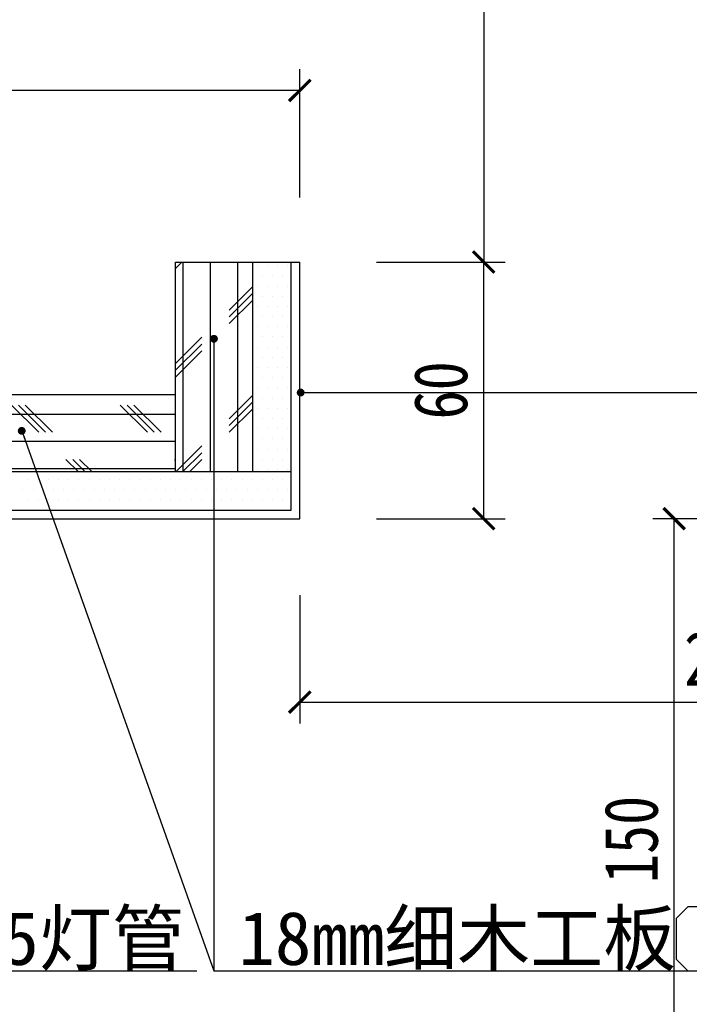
# Model space of a CAD drawing. Header units: millimetres. Extents: x -53 to 3023, y -53 to 2153.
# Tile 14 of 52: x 798 to 954, y 909 to 1139. Entities that reach past the tile are written whole.
import ezdxf

# ---------------------------------------------------------------- set-up
doc = ezdxf.new("R2010")
doc.units = ezdxf.units.MM
doc.header["$LTSCALE"] = 5
doc.layers.get('Defpoints').update_dxf_attribs({"color": 8})
for name, color, linetype in [('A-建筑-拆墙', 251, 'Continuous'), ('E--图例', 3, 'Continuous'), ('E-尺寸标注', 9, 'Continuous'), ('E-文本', 7, 'Continuous'), ('F-文本', 61, 'Continuous'), ('Q-立面-填充', 251, 'Continuous'), ('Q-立面-完成面造型线', 6, 'Continuous'), ('Q-立面-次粗线', 31, 'Continuous')]:
    doc.layers.add(name, color=color, linetype=linetype)
doc.styles.add('-宋体', font='SimSun.ttf', dxfattribs={"width": 0.8})
doc.styles.add('CCD_DIM', font='SimSun.ttf', dxfattribs={"width": 0.8})
doc.styles.get("Standard").update_dxf_attribs({"font": 'SimSun.ttf'})
doc.styles.add('TXT', font='gbenor.shx', dxfattribs={"width": 0.7})
doc.dimstyles.new('1', dxfattribs={"dimscale": 0, "dimtxt": 2.5, "dimasz": 1.5, "dimexe": 1, "dimexo": 0, "dimgap": 0.3, "dimtad": 1, "dimdec": 0, "dimzin": 0, "dimdsep": 46, "dimtxsty": 'Standard', "dimblk": 'ARCHTICK', "dimcen": 0.09, "dimclrd": 8, "dimclre": 8, "dimclrt": 4, "dimadec": 0, "dimazin": 0, "dimtfac": 1, "dimtdec": 0, "dimtix": 1, "dimtofl": 0, "dimtmove": 2, "dimatfit": 3, "dimldrblk": 'DOTSMALL', "dimfxl": 5, "dimfxlon": 1, "dimtolj": 1, "dimtzin": 0, "dimarcsym": 0})
doc.dimstyles.get("Standard").update_dxf_attribs({"dimtxt": 0.18, "dimasz": 0.18, "dimexe": 0.18, "dimexo": 0.0625, "dimgap": 0.09, "dimtad": 0, "dimtih": 1, "dimtoh": 1, "dimdec": 4, "dimzin": 0, "dimdsep": 46, "dimtxsty": 'Standard', "dimcen": 0.09, "dimadec": 0, "dimazin": 0, "dimtfac": 1, "dimtdec": 4, "dimtofl": 0, "dimtmove": 0, "dimatfit": 3, "dimfxl": 1, "dimtolj": 1, "dimtzin": 0, "dimarcsym": 0})

# ---------------------------------------------------------------- blocks, each defined once
blk = doc.blocks.new('_ArchTick')
at = {"color": 0, "linetype": 'ByBlock', "const_width": 0.15}
blk.add_lwpolyline([(-0.5, -0.5), (0.5, 0.5)], dxfattribs=at)
blk = doc.blocks.new('*D110')
at = {"layer": 'Defpoints', "color": 0, "ltscale": 0.1999999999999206, "transparency": 16777216}
for p in [(-535219.0298560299, 505255.0771867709), (-535210.4387871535, 505255.0771867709), (-535219.0298560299, 505243.0771867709)]:
    blk.add_point(p, dxfattribs=at)
at = {"layer": 'E-尺寸标注', "color": 44, "lineweight": -2, "ltscale": 0.1999999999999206, "transparency": 16777216}
for p, q in [((-535215.4387871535, 505255.0771867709), (-535209.4387871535, 505255.0771867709)), ((-535210.4387871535, 505243.0771867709), (-535210.4387871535, 505255.0771867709)), ((-535215.4387871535, 505243.0771867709), (-535209.4387871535, 505243.0771867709))]:
    blk.add_line(p, q, dxfattribs=at)
for p, rotation in [((-535210.4387871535, 505255.0771867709), 90), ((-535210.4387871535, 505243.0771867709), 270)]:
    blk.add_blockref('_ArchTick', p, dxfattribs=dict(at, rotation=rotation))
at = {"layer": 'E-尺寸标注', "color": 50, "ltscale": 0.1999999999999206, "transparency": 16777216, "insert": (-535212.4387871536, 505249.0771867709), "char_height": 2.499999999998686, "attachment_point": 5, "rotation": 90, "style": 'CCD_DIM'}
blk.add_mtext('\\A1;60', dxfattribs=at)
blk = doc.blocks.new('HBA_Leader_Dot')
at = {"color": 0, "linetype": 'ByBlock'}
blk.add_line((-5, 0), (-10, 0), dxfattribs=at)
at = {"color": 0, "linetype": 'ByBlock', "const_width": 5}
blk.add_lwpolyline([(-2.5, 0, 1), (2.5, 0, 1)], format="xyb", close=True, dxfattribs=at)
blk = doc.blocks.new('*D111')
at = {"layer": 'Defpoints', "color": 0, "ltscale": 0.1999999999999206, "transparency": 16777216}
for p in [(-535219.0298560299, 505243.0771867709), (-535179.0298560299, 505243.0771867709), (-535179.0298560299, 505234.4981214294)]:
    blk.add_point(p, dxfattribs=at)
at = {"layer": 'E-尺寸标注', "color": 44, "lineweight": -2, "ltscale": 0.1999999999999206, "transparency": 16777216}
for p, q in [((-535219.0298560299, 505239.4981214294), (-535219.0298560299, 505233.4981214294)), ((-535179.0298560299, 505239.4981214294), (-535179.0298560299, 505233.4981214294)), ((-535219.0298560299, 505234.4981214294), (-535179.0298560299, 505234.4981214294))]:
    blk.add_line(p, q, dxfattribs=at)
at = {"layer": 'E-尺寸标注', "color": 44, "lineweight": -2, "ltscale": 0.1999999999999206, "transparency": 16777216, "rotation": 180}
blk.add_blockref('_ArchTick', (-535219.0298560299, 505234.4981214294), dxfattribs=at)
at = {"layer": 'E-尺寸标注', "color": 44, "lineweight": -2, "ltscale": 0.1999999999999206, "transparency": 16777216}
blk.add_blockref('_ArchTick', (-535179.0298560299, 505234.4981214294), dxfattribs=at)
at = {"layer": 'E-尺寸标注', "color": 50, "ltscale": 0.1999999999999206, "transparency": 16777216, "insert": (-535199.0298560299, 505236.4981214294), "char_height": 2.499999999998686, "attachment_point": 5, "style": 'CCD_DIM'}
blk.add_mtext('\\A1;200', dxfattribs=at)
blk = doc.blocks.new('*D112')
at = {"layer": 'Defpoints', "color": 0, "ltscale": 0.1999999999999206, "transparency": 16777216}
for p in [(-535259.0298560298, 505263.0981214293), (-535259.0298560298, 505255.0771867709), (-535219.0298560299, 505255.0771867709)]:
    blk.add_point(p, dxfattribs=at)
at = {"layer": 'E-尺寸标注', "color": 44, "lineweight": -2, "ltscale": 0.1999999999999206, "transparency": 16777216}
for p, q in [((-535259.0298560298, 505258.0981214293), (-535259.0298560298, 505264.0981214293)), ((-535219.0298560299, 505258.0981214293), (-535219.0298560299, 505264.0981214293)), ((-535219.0298560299, 505263.0981214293), (-535259.0298560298, 505263.0981214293))]:
    blk.add_line(p, q, dxfattribs=at)
at = {"layer": 'E-尺寸标注', "color": 44, "lineweight": -2, "ltscale": 0.1999999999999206, "transparency": 16777216, "rotation": 180}
blk.add_blockref('_ArchTick', (-535259.0298560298, 505263.0981214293), dxfattribs=at)
at = {"layer": 'E-尺寸标注', "color": 44, "lineweight": -2, "ltscale": 0.1999999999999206, "transparency": 16777216}
blk.add_blockref('_ArchTick', (-535219.0298560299, 505263.0981214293), dxfattribs=at)
at = {"layer": 'E-尺寸标注', "color": 50, "ltscale": 0.1999999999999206, "transparency": 16777216, "insert": (-535239.0298560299, 505265.0981214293), "char_height": 2.499999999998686, "attachment_point": 5, "style": 'CCD_DIM'}
blk.add_mtext('\\A1;200', dxfattribs=at)
blk = doc.blocks.new('*D115')
at = {"layer": 'Defpoints', "color": 0, "ltscale": 0.1999999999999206, "transparency": 16777216}
for p in [(-535201.5387871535, 505243.0771867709), (-535193.0298560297, 505243.0771867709), (-535193.0298560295, 505213.0771867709)]:
    blk.add_point(p, dxfattribs=at)
at = {"layer": 'E-尺寸标注', "color": 44, "lineweight": -2, "ltscale": 0.1999999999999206, "transparency": 16777216}
for p, q in [((-535196.5387871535, 505243.0771867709), (-535202.5387871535, 505243.0771867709)), ((-535201.5387871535, 505213.0771867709), (-535201.5387871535, 505243.0771867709)), ((-535196.5387871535, 505213.0771867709), (-535202.5387871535, 505213.0771867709))]:
    blk.add_line(p, q, dxfattribs=at)
for p, rotation in [((-535201.5387871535, 505243.0771867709), 90), ((-535201.5387871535, 505213.0771867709), 270)]:
    blk.add_blockref('_ArchTick', p, dxfattribs=dict(at, rotation=rotation))
at = {"layer": 'E-尺寸标注', "color": 50, "ltscale": 0.1999999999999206, "transparency": 16777216, "insert": (-535203.5387871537, 505228.0771867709), "char_height": 2.499999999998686, "attachment_point": 5, "rotation": 90, "style": 'CCD_DIM'}
blk.add_mtext('\\A1;150', dxfattribs=at)
blk = doc.blocks.new('*D119')
at = {"layer": 'Defpoints', "color": 0, "ltscale": 0.1999999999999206, "transparency": 16777216}
for p in [(-535219.0298560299, 505283.0771867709), (-535219.0298560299, 505255.0771867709), (-535210.4387871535, 505255.0771867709)]:
    blk.add_point(p, dxfattribs=at)
at = {"layer": 'E-尺寸标注', "color": 44, "lineweight": -2, "ltscale": 0.1999999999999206, "transparency": 16777216}
for p, q in [((-535215.4387871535, 505283.0771867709), (-535209.4387871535, 505283.0771867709)), ((-535210.4387871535, 505283.0771867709), (-535210.4387871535, 505255.0771867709)), ((-535215.4387871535, 505255.0771867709), (-535209.4387871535, 505255.0771867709))]:
    blk.add_line(p, q, dxfattribs=at)
for p, rotation in [((-535210.4387871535, 505283.0771867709), 90), ((-535210.4387871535, 505255.0771867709), 270)]:
    blk.add_blockref('_ArchTick', p, dxfattribs=dict(at, rotation=rotation))
at = {"layer": 'E-尺寸标注', "color": 50, "ltscale": 0.1999999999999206, "transparency": 16777216, "insert": (-535212.4387871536, 505269.0771867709), "char_height": 2.499999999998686, "attachment_point": 5, "rotation": 90, "style": 'CCD_DIM'}
blk.add_mtext('\\A1;140', dxfattribs=at)
blk = doc.blocks.new('材料编号1')
at = {"layer": 'E--图例', "color": 3}
blk.add_lwpolyline([(8.715155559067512, -1.898066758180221), (8.715155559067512, -0.6366033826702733), (8.345887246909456, -0.2673350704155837), (1.889200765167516, -0.2673350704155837), (1.519932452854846, -0.6366033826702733), (1.519932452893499, -1.898066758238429), (1.889200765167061, -2.267335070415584), (8.345887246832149, -2.26733507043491)], close=True, dxfattribs=at)
at = {"layer": 'E-文本', "style": 'TXT', "width": 0.7}
blk.add_attdef('编号', (1.608281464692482, -2.295733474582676), '', height=2, dxfattribs=at)
blk = doc.blocks.new('0')
at = {"layer": 'Q-立面-填充', "ltscale": 0.1999999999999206}
h = blk.add_hatch(dxfattribs=at)
h.set_pattern_fill('CORK', color=256, scale=2, style=0)
h.set_pattern_definition([(0, (-535264.8298560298, 505245.2771867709), (0, 1.269999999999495), []), (135, (-535264.1948560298, 505244.6421867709), (-2.540001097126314, -2.540001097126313), [1.796051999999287, -1.796051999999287]), (135, (-535263.8773560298, 505244.6421867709), (-2.540001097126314, -2.540001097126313), [1.796051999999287, -1.796051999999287]), (135, (-535263.5598560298, 505244.6421867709), (-2.540001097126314, -2.540001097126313), [1.796051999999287, -1.796051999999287])])
h.paths.add_polyline_path([(-535179.0298560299, 505288.8771867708), (-535264.8298560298, 505288.8771867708), (-535264.8298560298, 505285.2771867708), (-535179.0298560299, 505285.2771867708)])
h.paths.add_polyline_path([(-535224.8298560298, 505248.8771867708), (-535259.0298560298, 505248.8771867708), (-535261.2298560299, 505248.8771867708), (-535261.2298560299, 505245.2771867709), (-535224.8298560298, 505245.2771867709)])
h = blk.add_hatch(dxfattribs=at)
h.set_pattern_fill('CORK', color=256, scale=2, angle=90, style=0)
h.set_pattern_definition([(90, (-535264.8298560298, 505245.2771867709), (-1.269999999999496, 7.776507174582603e-17), []), (225, (-535264.1948560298, 505245.9121867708), (2.540001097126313, -2.540001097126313), [1.796051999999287, -1.796051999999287]), (225, (-535264.1948560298, 505246.2296867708), (2.540001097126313, -2.540001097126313), [1.796051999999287, -1.796051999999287]), (225, (-535264.1948560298, 505246.5471867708), (2.540001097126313, -2.540001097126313), [1.796051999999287, -1.796051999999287])])
h.paths.add_polyline_path([(-535221.2298560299, 505255.0771867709), (-535224.8298560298, 505255.0771867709), (-535224.8298560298, 505245.2771867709), (-535221.2298560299, 505245.2771867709)])
h.paths.add_polyline_path([(-535261.2298560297, 505285.2771867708), (-535264.8298560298, 505285.2771867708), (-535264.8298560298, 505245.2771867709), (-535261.2298560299, 505245.2771867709)])
at = {"layer": 'Q-立面-完成面造型线', "ltscale": 0.1999999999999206}
for p, q in [((-535224.8298560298, 505245.2771867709, 1.378868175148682), (-535224.8298560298, 505255.0771867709, 1.378868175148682)), ((-535224.8298560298, 505255.0771867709, 1.378868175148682), (-535219.0298560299, 505255.0771867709, 1.378868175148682)), ((-535219.0298560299, 505243.0771867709, 1.378868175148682), (-535219.0298560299, 505255.0771867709, 1.378868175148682)), ((-535259.0298560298, 505248.8771867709, 1.378868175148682), (-535224.8298560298, 505248.8771867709, 1.378868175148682)), ((-535333.7324879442, 505243.0771867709, 1.378868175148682), (-535219.0298560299, 505243.0771867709, 1.378868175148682))]:
    blk.add_line(p, q, dxfattribs=at)
at = {"layer": 'Q-立面-次粗线', "ltscale": 0.1999999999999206}
for p, q in [((-535221.2298560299, 505245.2771867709, 1.378868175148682), (-535221.2298560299, 505255.0771867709, 1.378868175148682)), ((-535221.015066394, 505254.9071867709, 1.378868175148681), (-535221.015066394, 505254.9071867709, 1.378868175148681)), ((-535220.538816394, 505254.9071867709, 1.378868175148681), (-535220.538816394, 505254.9071867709, 1.378868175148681)), ((-535220.0625663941, 505254.9071867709, 1.378868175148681), (-535220.0625663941, 505254.9071867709, 1.378868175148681)), ((-535219.5863163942, 505254.9071867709, 1.378868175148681), (-535219.5863163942, 505254.9071867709, 1.378868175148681)), ((-535219.4298560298, 505243.4771867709, 1.378868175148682), (-535219.4298560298, 505255.0771867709, 1.378868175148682)), ((-535220.776941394, 505254.4309367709, 1.378868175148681), (-535220.776941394, 505254.4309367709, 1.378868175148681)), ((-535220.300691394, 505254.4309367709, 1.378868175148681), (-535220.300691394, 505254.4309367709, 1.378868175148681)), ((-535219.8244413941, 505254.4309367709, 1.378868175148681), (-535219.8244413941, 505254.4309367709, 1.378868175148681)), ((-535221.015066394, 505253.9546867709, 1.378868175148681), (-535221.015066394, 505253.9546867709, 1.378868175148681)), ((-535220.538816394, 505253.9546867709, 1.378868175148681), (-535220.538816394, 505253.9546867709, 1.378868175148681)), ((-535220.0625663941, 505253.9546867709, 1.378868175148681), (-535220.0625663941, 505253.9546867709, 1.378868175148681)), ((-535219.5863163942, 505253.9546867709, 1.378868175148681), (-535219.5863163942, 505253.9546867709, 1.378868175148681)), ((-535220.776941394, 505253.4784367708, 1.378868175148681), (-535220.776941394, 505253.4784367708, 1.378868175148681)), ((-535220.300691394, 505253.4784367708, 1.378868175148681), (-535220.300691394, 505253.4784367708, 1.378868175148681)), ((-535219.8244413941, 505253.4784367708, 1.378868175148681), (-535219.8244413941, 505253.4784367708, 1.378868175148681)), ((-535221.015066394, 505253.0021867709, 1.378868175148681), (-535221.015066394, 505253.0021867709, 1.378868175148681)), ((-535220.538816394, 505253.0021867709, 1.378868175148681), (-535220.538816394, 505253.0021867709, 1.378868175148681)), ((-535220.0625663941, 505253.0021867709, 1.378868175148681), (-535220.0625663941, 505253.0021867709, 1.378868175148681)), ((-535219.5863163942, 505253.0021867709, 1.378868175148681), (-535219.5863163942, 505253.0021867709, 1.378868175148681)), ((-535220.776941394, 505252.5259367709, 1.378868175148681), (-535220.776941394, 505252.5259367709, 1.378868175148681)), ((-535220.300691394, 505252.5259367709, 1.378868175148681), (-535220.300691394, 505252.5259367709, 1.378868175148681)), ((-535219.8244413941, 505252.5259367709, 1.378868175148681), (-535219.8244413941, 505252.5259367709, 1.378868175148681)), ((-535221.015066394, 505252.0496867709, 1.378868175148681), (-535221.015066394, 505252.0496867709, 1.378868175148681)), ((-535220.538816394, 505252.0496867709, 1.378868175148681), (-535220.538816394, 505252.0496867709, 1.378868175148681)), ((-535220.0625663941, 505252.0496867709, 1.378868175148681), (-535220.0625663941, 505252.0496867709, 1.378868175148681)), ((-535219.5863163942, 505252.0496867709, 1.378868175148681), (-535219.5863163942, 505252.0496867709, 1.378868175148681)), ((-535220.776941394, 505251.5734367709, 1.378868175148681), (-535220.776941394, 505251.5734367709, 1.378868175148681)), ((-535220.300691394, 505251.5734367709, 1.378868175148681), (-535220.300691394, 505251.5734367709, 1.378868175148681)), ((-535219.8244413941, 505251.5734367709, 1.378868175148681), (-535219.8244413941, 505251.5734367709, 1.378868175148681)), ((-535221.0150663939, 505251.0971867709, 1.378868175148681), (-535221.0150663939, 505251.0971867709, 1.378868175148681)), ((-535220.5388163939, 505251.0971867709, 1.378868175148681), (-535220.5388163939, 505251.0971867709, 1.378868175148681)), ((-535220.062566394, 505251.0971867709, 1.378868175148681), (-535220.062566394, 505251.0971867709, 1.378868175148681)), ((-535219.586316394, 505251.0971867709, 1.378868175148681), (-535219.586316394, 505251.0971867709, 1.378868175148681)), ((-535220.776941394, 505250.6209367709, 1.378868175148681), (-535220.776941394, 505250.6209367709, 1.378868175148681)), ((-535220.300691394, 505250.6209367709, 1.378868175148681), (-535220.300691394, 505250.6209367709, 1.378868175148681)), ((-535219.8244413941, 505250.6209367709, 1.378868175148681), (-535219.8244413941, 505250.6209367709, 1.378868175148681)), ((-535221.015066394, 505250.1446867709, 1.378868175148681), (-535221.015066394, 505250.1446867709, 1.378868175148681)), ((-535220.538816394, 505250.1446867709, 1.378868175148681), (-535220.538816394, 505250.1446867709, 1.378868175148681)), ((-535220.0625663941, 505250.1446867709, 1.378868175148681), (-535220.0625663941, 505250.1446867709, 1.378868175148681)), ((-535219.5863163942, 505250.1446867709, 1.378868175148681), (-535219.5863163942, 505250.1446867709, 1.378868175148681)), ((-535220.776941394, 505249.6684367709, 1.378868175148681), (-535220.776941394, 505249.6684367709, 1.378868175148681)), ((-535220.300691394, 505249.6684367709, 1.378868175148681), (-535220.300691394, 505249.6684367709, 1.378868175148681)), ((-535219.8244413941, 505249.6684367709, 1.378868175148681), (-535219.8244413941, 505249.6684367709, 1.378868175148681)), ((-535221.0150663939, 505249.1921867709, 1.378868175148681), (-535221.0150663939, 505249.1921867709, 1.378868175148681)), ((-535220.5388163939, 505249.1921867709, 1.378868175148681), (-535220.5388163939, 505249.1921867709, 1.378868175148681)), ((-535220.062566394, 505249.1921867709, 1.378868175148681), (-535220.062566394, 505249.1921867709, 1.378868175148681)), ((-535219.586316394, 505249.1921867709, 1.378868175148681), (-535219.586316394, 505249.1921867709, 1.378868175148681)), ((-535220.776941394, 505248.7159367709, 1.378868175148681), (-535220.776941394, 505248.7159367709, 1.378868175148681)), ((-535220.300691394, 505248.7159367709, 1.378868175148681), (-535220.300691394, 505248.7159367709, 1.378868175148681)), ((-535219.8244413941, 505248.7159367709, 1.378868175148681), (-535219.8244413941, 505248.7159367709, 1.378868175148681)), ((-535221.015066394, 505248.2396867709, 1.378868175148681), (-535221.015066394, 505248.2396867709, 1.378868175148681)), ((-535220.538816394, 505248.2396867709, 1.378868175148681), (-535220.538816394, 505248.2396867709, 1.378868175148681)), ((-535220.0625663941, 505248.2396867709, 1.378868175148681), (-535220.0625663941, 505248.2396867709, 1.378868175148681)), ((-535219.5863163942, 505248.2396867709, 1.378868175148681), (-535219.5863163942, 505248.2396867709, 1.378868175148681)), ((-535220.776941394, 505247.7634367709, 1.378868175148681), (-535220.776941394, 505247.7634367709, 1.378868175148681)), ((-535220.300691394, 505247.7634367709, 1.378868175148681), (-535220.300691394, 505247.7634367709, 1.378868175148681)), ((-535219.8244413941, 505247.7634367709, 1.378868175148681), (-535219.8244413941, 505247.7634367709, 1.378868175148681)), ((-535221.0150663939, 505247.2871867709, 1.378868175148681), (-535221.0150663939, 505247.2871867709, 1.378868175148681)), ((-535220.5388163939, 505247.2871867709, 1.378868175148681), (-535220.5388163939, 505247.2871867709, 1.378868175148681)), ((-535220.062566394, 505247.2871867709, 1.378868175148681), (-535220.062566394, 505247.2871867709, 1.378868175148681)), ((-535219.586316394, 505247.2871867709, 1.378868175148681), (-535219.586316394, 505247.2871867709, 1.378868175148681)), ((-535220.776941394, 505246.8109367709, 1.378868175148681), (-535220.776941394, 505246.8109367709, 1.378868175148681)), ((-535220.300691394, 505246.8109367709, 1.378868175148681), (-535220.300691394, 505246.8109367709, 1.378868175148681)), ((-535219.8244413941, 505246.8109367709, 1.378868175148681), (-535219.8244413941, 505246.8109367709, 1.378868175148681)), ((-535221.015066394, 505246.3346867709, 1.378868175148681), (-535221.015066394, 505246.3346867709, 1.378868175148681)), ((-535220.538816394, 505246.3346867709, 1.378868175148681), (-535220.538816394, 505246.3346867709, 1.378868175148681)), ((-535220.0625663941, 505246.3346867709, 1.378868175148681), (-535220.0625663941, 505246.3346867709, 1.378868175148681)), ((-535219.5863163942, 505246.3346867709, 1.378868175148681), (-535219.5863163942, 505246.3346867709, 1.378868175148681)), ((-535220.776941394, 505245.8584367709, 1.378868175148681), (-535220.776941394, 505245.8584367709, 1.378868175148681)), ((-535220.300691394, 505245.8584367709, 1.378868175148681), (-535220.300691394, 505245.8584367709, 1.378868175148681)), ((-535219.8244413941, 505245.8584367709, 1.378868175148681), (-535219.8244413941, 505245.8584367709, 1.378868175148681)), ((-535333.7324879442, 505245.2771867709, 1.378868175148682), (-535219.4298560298, 505245.2771867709, 1.378868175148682)), ((-535221.015066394, 505245.3821867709, 1.378868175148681), (-535221.015066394, 505245.3821867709, 1.378868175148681)), ((-535220.538816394, 505245.3821867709, 1.378868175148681), (-535220.538816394, 505245.3821867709, 1.378868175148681)), ((-535220.0625663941, 505245.3821867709, 1.378868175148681), (-535220.0625663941, 505245.3821867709, 1.378868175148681)), ((-535219.5863163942, 505245.3821867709, 1.378868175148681), (-535219.5863163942, 505245.3821867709, 1.378868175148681)), ((-535231.7306914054, 505244.9059367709, 1.378868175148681), (-535231.7306914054, 505244.9059367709, 1.378868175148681)), ((-535231.2544414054, 505244.9059367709, 1.378868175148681), (-535231.2544414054, 505244.9059367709, 1.378868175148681)), ((-535230.7781914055, 505244.9059367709, 1.378868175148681), (-535230.7781914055, 505244.9059367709, 1.378868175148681)), ((-535230.3019414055, 505244.9059367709, 1.378868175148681), (-535230.3019414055, 505244.9059367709, 1.378868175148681)), ((-535229.8256914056, 505244.9059367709, 1.378868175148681), (-535229.8256914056, 505244.9059367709, 1.378868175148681)), ((-535229.3494414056, 505244.9059367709, 1.378868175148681), (-535229.3494414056, 505244.9059367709, 1.378868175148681)), ((-535228.8731914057, 505244.9059367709, 1.378868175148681), (-535228.8731914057, 505244.9059367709, 1.378868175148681)), ((-535228.3969414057, 505244.9059367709, 1.378868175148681), (-535228.3969414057, 505244.9059367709, 1.378868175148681)), ((-535227.9206914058, 505244.9059367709, 1.378868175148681), (-535227.9206914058, 505244.9059367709, 1.378868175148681)), ((-535227.4444414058, 505244.9059367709, 1.378868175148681), (-535227.4444414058, 505244.9059367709, 1.378868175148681)), ((-535226.9681914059, 505244.9059367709, 1.378868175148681), (-535226.9681914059, 505244.9059367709, 1.378868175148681)), ((-535226.4919414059, 505244.9059367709, 1.378868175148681), (-535226.4919414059, 505244.9059367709, 1.378868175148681)), ((-535226.015691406, 505244.9059367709, 1.378868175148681), (-535226.015691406, 505244.9059367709, 1.378868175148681)), ((-535225.539441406, 505244.9059367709, 1.378868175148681), (-535225.539441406, 505244.9059367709, 1.378868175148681)), ((-535225.0631914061, 505244.9059367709, 1.378868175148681), (-535225.0631914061, 505244.9059367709, 1.378868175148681)), ((-535224.5869414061, 505244.9059367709, 1.378868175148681), (-535224.5869414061, 505244.9059367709, 1.378868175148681)), ((-535224.1106914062, 505244.9059367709, 1.378868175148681), (-535224.1106914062, 505244.9059367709, 1.378868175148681)), ((-535223.6344414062, 505244.9059367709, 1.378868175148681), (-535223.6344414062, 505244.9059367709, 1.378868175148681)), ((-535223.1581914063, 505244.9059367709, 1.378868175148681), (-535223.1581914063, 505244.9059367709, 1.378868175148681)), ((-535222.6819414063, 505244.9059367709, 1.378868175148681), (-535222.6819414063, 505244.9059367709, 1.378868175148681)), ((-535222.2056914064, 505244.9059367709, 1.378868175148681), (-535222.2056914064, 505244.9059367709, 1.378868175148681)), ((-535221.7294414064, 505244.9059367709, 1.378868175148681), (-535221.7294414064, 505244.9059367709, 1.378868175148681)), ((-535221.2531914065, 505244.9059367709, 1.378868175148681), (-535221.2531914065, 505244.9059367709, 1.378868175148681)), ((-535220.7769414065, 505244.9059367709, 1.378868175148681), (-535220.7769414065, 505244.9059367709, 1.378868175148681)), ((-535220.3006914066, 505244.9059367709, 1.378868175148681), (-535220.3006914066, 505244.9059367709, 1.378868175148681)), ((-535219.8244414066, 505244.9059367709, 1.378868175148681), (-535219.8244414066, 505244.9059367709, 1.378868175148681)), ((-535231.9688164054, 505244.4296867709, 1.378868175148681), (-535231.9688164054, 505244.4296867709, 1.378868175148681)), ((-535231.4925664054, 505244.4296867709, 1.378868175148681), (-535231.4925664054, 505244.4296867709, 1.378868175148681)), ((-535231.0163164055, 505244.4296867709, 1.378868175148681), (-535231.0163164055, 505244.4296867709, 1.378868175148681)), ((-535230.5400664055, 505244.4296867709, 1.378868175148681), (-535230.5400664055, 505244.4296867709, 1.378868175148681)), ((-535230.0638164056, 505244.4296867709, 1.378868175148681), (-535230.0638164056, 505244.4296867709, 1.378868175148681)), ((-535229.5875664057, 505244.4296867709, 1.378868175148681), (-535229.5875664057, 505244.4296867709, 1.378868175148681)), ((-535229.1113164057, 505244.4296867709, 1.378868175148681), (-535229.1113164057, 505244.4296867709, 1.378868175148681)), ((-535228.6350664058, 505244.4296867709, 1.378868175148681), (-535228.6350664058, 505244.4296867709, 1.378868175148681)), ((-535228.1588164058, 505244.4296867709, 1.378868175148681), (-535228.1588164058, 505244.4296867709, 1.378868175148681)), ((-535227.6825664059, 505244.4296867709, 1.378868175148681), (-535227.6825664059, 505244.4296867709, 1.378868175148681)), ((-535227.2063164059, 505244.4296867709, 1.378868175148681), (-535227.2063164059, 505244.4296867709, 1.378868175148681)), ((-535226.730066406, 505244.4296867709, 1.378868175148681), (-535226.730066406, 505244.4296867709, 1.378868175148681)), ((-535226.253816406, 505244.4296867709, 1.378868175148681), (-535226.253816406, 505244.4296867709, 1.378868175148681)), ((-535225.7775664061, 505244.4296867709, 1.378868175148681), (-535225.7775664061, 505244.4296867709, 1.378868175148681)), ((-535225.3013164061, 505244.4296867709, 1.378868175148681), (-535225.3013164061, 505244.4296867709, 1.378868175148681)), ((-535224.8250664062, 505244.4296867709, 1.378868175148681), (-535224.8250664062, 505244.4296867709, 1.378868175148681)), ((-535224.3488164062, 505244.4296867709, 1.378868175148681), (-535224.3488164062, 505244.4296867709, 1.378868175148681)), ((-535223.8725664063, 505244.4296867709, 1.378868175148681), (-535223.8725664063, 505244.4296867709, 1.378868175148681)), ((-535223.3963164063, 505244.4296867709, 1.378868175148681), (-535223.3963164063, 505244.4296867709, 1.378868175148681)), ((-535222.9200664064, 505244.4296867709, 1.378868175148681), (-535222.9200664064, 505244.4296867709, 1.378868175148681)), ((-535222.4438164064, 505244.4296867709, 1.378868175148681), (-535222.4438164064, 505244.4296867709, 1.378868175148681)), ((-535221.9675664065, 505244.4296867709, 1.378868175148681), (-535221.9675664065, 505244.4296867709, 1.378868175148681)), ((-535221.4913164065, 505244.4296867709, 1.378868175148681), (-535221.4913164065, 505244.4296867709, 1.378868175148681)), ((-535221.0150664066, 505244.4296867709, 1.378868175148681), (-535221.0150664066, 505244.4296867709, 1.378868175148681)), ((-535220.5388164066, 505244.4296867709, 1.378868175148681), (-535220.5388164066, 505244.4296867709, 1.378868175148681)), ((-535220.0625664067, 505244.4296867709, 1.378868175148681), (-535220.0625664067, 505244.4296867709, 1.378868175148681)), ((-535219.5863164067, 505244.4296867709, 1.378868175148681), (-535219.5863164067, 505244.4296867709, 1.378868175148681)), ((-535231.7306914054, 505243.9534367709, 1.378868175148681), (-535231.7306914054, 505243.9534367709, 1.378868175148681)), ((-535231.2544414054, 505243.9534367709, 1.378868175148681), (-535231.2544414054, 505243.9534367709, 1.378868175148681)), ((-535230.7781914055, 505243.9534367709, 1.378868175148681), (-535230.7781914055, 505243.9534367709, 1.378868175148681)), ((-535230.3019414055, 505243.9534367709, 1.378868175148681), (-535230.3019414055, 505243.9534367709, 1.378868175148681)), ((-535229.8256914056, 505243.9534367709, 1.378868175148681), (-535229.8256914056, 505243.9534367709, 1.378868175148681)), ((-535229.3494414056, 505243.9534367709, 1.378868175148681), (-535229.3494414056, 505243.9534367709, 1.378868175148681)), ((-535228.8731914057, 505243.9534367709, 1.378868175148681), (-535228.8731914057, 505243.9534367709, 1.378868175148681)), ((-535228.3969414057, 505243.9534367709, 1.378868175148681), (-535228.3969414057, 505243.9534367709, 1.378868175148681)), ((-535227.9206914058, 505243.9534367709, 1.378868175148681), (-535227.9206914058, 505243.9534367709, 1.378868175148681)), ((-535227.4444414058, 505243.9534367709, 1.378868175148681), (-535227.4444414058, 505243.9534367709, 1.378868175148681)), ((-535226.9681914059, 505243.9534367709, 1.378868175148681), (-535226.9681914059, 505243.9534367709, 1.378868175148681)), ((-535226.4919414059, 505243.9534367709, 1.378868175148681), (-535226.4919414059, 505243.9534367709, 1.378868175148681)), ((-535226.015691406, 505243.9534367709, 1.378868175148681), (-535226.015691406, 505243.9534367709, 1.378868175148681)), ((-535225.539441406, 505243.9534367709, 1.378868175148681), (-535225.539441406, 505243.9534367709, 1.378868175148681)), ((-535225.0631914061, 505243.9534367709, 1.378868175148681), (-535225.0631914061, 505243.9534367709, 1.378868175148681)), ((-535224.5869414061, 505243.9534367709, 1.378868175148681), (-535224.5869414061, 505243.9534367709, 1.378868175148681)), ((-535224.1106914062, 505243.9534367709, 1.378868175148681), (-535224.1106914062, 505243.9534367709, 1.378868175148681)), ((-535223.6344414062, 505243.9534367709, 1.378868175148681), (-535223.6344414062, 505243.9534367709, 1.378868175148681)), ((-535223.1581914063, 505243.9534367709, 1.378868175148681), (-535223.1581914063, 505243.9534367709, 1.378868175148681)), ((-535222.6819414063, 505243.9534367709, 1.378868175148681), (-535222.6819414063, 505243.9534367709, 1.378868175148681)), ((-535222.2056914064, 505243.9534367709, 1.378868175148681), (-535222.2056914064, 505243.9534367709, 1.378868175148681)), ((-535221.7294414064, 505243.9534367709, 1.378868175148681), (-535221.7294414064, 505243.9534367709, 1.378868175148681)), ((-535221.2531914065, 505243.9534367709, 1.378868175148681), (-535221.2531914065, 505243.9534367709, 1.378868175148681)), ((-535220.7769414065, 505243.9534367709, 1.378868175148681), (-535220.7769414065, 505243.9534367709, 1.378868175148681)), ((-535220.3006914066, 505243.9534367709, 1.378868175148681), (-535220.3006914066, 505243.9534367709, 1.378868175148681)), ((-535219.8244414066, 505243.9534367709, 1.378868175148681), (-535219.8244414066, 505243.9534367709, 1.378868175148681)), ((-535333.7324879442, 505243.4771867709, 1.378868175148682), (-535219.4298560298, 505243.4771867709, 1.378868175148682))]:
    blk.add_line(p, q, dxfattribs=at)
at = {"layer": 'F-文本', "color": 43}
ref = blk.add_blockref('材料编号1', (-535188.3765842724, 505221.5300533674), dxfattribs=dict(at, xscale=1.5, yscale=1.5, zscale=1.5, rotation=180))
ref.add_attrib('编号', 'PT-01', (-535200.1926269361, 505222.1075563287), dxfattribs={"color": 7, "height": 2.5, "style": '-宋体', "width": 0.9515624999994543})
at = {"layer": 'E-文本', "char_height": 2.5, "width": 67.27353787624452, "attachment_point": 9, "style": '-宋体'}
for s, insert in [('{\\W1;暗藏T5灯管}', (-535224.3980714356, 505221.931055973)), ('{\\W1;18mm细木工板}', (-535201.449317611, 505221.931055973))]:
    blk.add_mtext(s, dxfattribs=dict(at, insert=insert))
at = {"layer": 'E-尺寸标注', "ltscale": 0.1999999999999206}
for base, p1, p2, angle, picture, middle in [((-535210.4387871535, 505255.0771867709, 1.378868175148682), (-535219.0298560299, 505283.0771867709, 1.378868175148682), (-535219.0298560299, 505255.0771867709, 1.378868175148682), 270, '*D119', (-535212.4387871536, 505269.0771867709, 1.378868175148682)), ((-535210.4387871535, 505255.0771867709, 1.378868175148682), (-535219.0298560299, 505243.0771867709, 1.378868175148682), (-535219.0298560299, 505255.0771867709, 1.378868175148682), 90, '*D110', (-535212.4387871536, 505249.0771867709, 1.378868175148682)), ((-535201.5387871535, 505243.0771867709, 1.378868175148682), (-535193.0298560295, 505213.0771867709, 1.378868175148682), (-535193.0298560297, 505243.0771867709, 1.378868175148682), 270, '*D115', (-535203.5387871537, 505228.0771867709, 1.378868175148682))]:
    dim = blk.add_linear_dim(base=base, p1=p1, p2=p2, angle=angle, dimstyle='Standard', override={"dimscale": 0.9999999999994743, "dimtxt": 2.5, "dimasz": 1, "dimexe": 1, "dimexo": 1, "dimgap": 0.75, "dimtad": 1, "dimtih": 0, "dimtoh": 0, "dimdec": 0, "dimlfac": 5.000000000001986, "dimrnd": 0.004999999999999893, "dimtxsty": 'CCD_DIM', "dimblk": 'ArchTick', "dimcen": 0.13, "dimclrd": 44, "dimclre": 44, "dimclrt": 50, "dimtdec": 0, "dimtix": 1, "dimtofl": 1, "dimtmove": 2, "dimldrblk": 'HBA_Leader_Dot', "dimfxl": 5, "dimfxlon": 1, "dimtvp": 1}, dxfattribs=at)
    dim.commit()
    dim.dimension.update_dxf_attribs({"geometry": picture, "text_midpoint": middle})
for base, p1, p2, picture, middle in [((-535259.0298560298, 505263.0981214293, 1.378868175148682), (-535219.0298560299, 505255.0771867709, 1.378868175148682), (-535259.0298560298, 505255.0771867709, 1.378868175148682), '*D112', (-535239.0298560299, 505265.0981214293, 1.378868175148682)), ((-535179.0298560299, 505234.4981214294, 1.378868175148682), (-535219.0298560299, 505243.0771867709, 1.378868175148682), (-535179.0298560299, 505243.0771867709, 1.378868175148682), '*D111', (-535199.0298560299, 505236.4981214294, 1.378868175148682))]:
    dim = blk.add_linear_dim(base=base, p1=p1, p2=p2, dimstyle='Standard', override={"dimscale": 0.9999999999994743, "dimtxt": 2.5, "dimasz": 1, "dimexe": 1, "dimexo": 1, "dimgap": 0.75, "dimtad": 1, "dimtih": 0, "dimtoh": 0, "dimdec": 0, "dimlfac": 5.000000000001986, "dimrnd": 0.004999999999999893, "dimtxsty": 'CCD_DIM', "dimblk": 'ArchTick', "dimcen": 0.13, "dimclrd": 44, "dimclre": 44, "dimclrt": 50, "dimtdec": 0, "dimtix": 1, "dimtofl": 1, "dimtmove": 2, "dimldrblk": 'HBA_Leader_Dot', "dimfxl": 5, "dimfxlon": 1, "dimtvp": 1}, dxfattribs=at)
    dim.commit()
    dim.dimension.update_dxf_attribs({"geometry": picture, "text_midpoint": middle})
at = {"layer": 'A-建筑-拆墙'}
for points in [[(-535242.5528343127, 505252.6130064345), (-535242.5528343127, 505221.9310559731), (-535223.8441689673, 505221.9310559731)], [(-535223.0391754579, 505251.4885529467), (-535223.0391754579, 505221.9310559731), (-535200.8954151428, 505221.9310559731)], [(-535218.9883648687, 505248.9738990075), (-535124.8573705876, 505248.9738990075)], [(-535232.0198439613, 505247.182187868), (-535223.0391754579, 505221.9310559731), (-535200.8954151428, 505221.9310559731)]]:
    blk.add_leader(points, dimstyle='1', override={"dimscale": 0.4876327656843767, "dimasz": 0.75, "dimtad": 0, "dimldrblk": 'Dot'}, dxfattribs=at)

msp = doc.modelspace()

# ---------------------------------------------------------------- block references
at = {"xscale": 5, "yscale": 5, "zscale": 5}
msp.add_blockref('0', (2676958.211271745, -2525192.548285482), dxfattribs=at)

doc.saveas('drawing.dxf')
